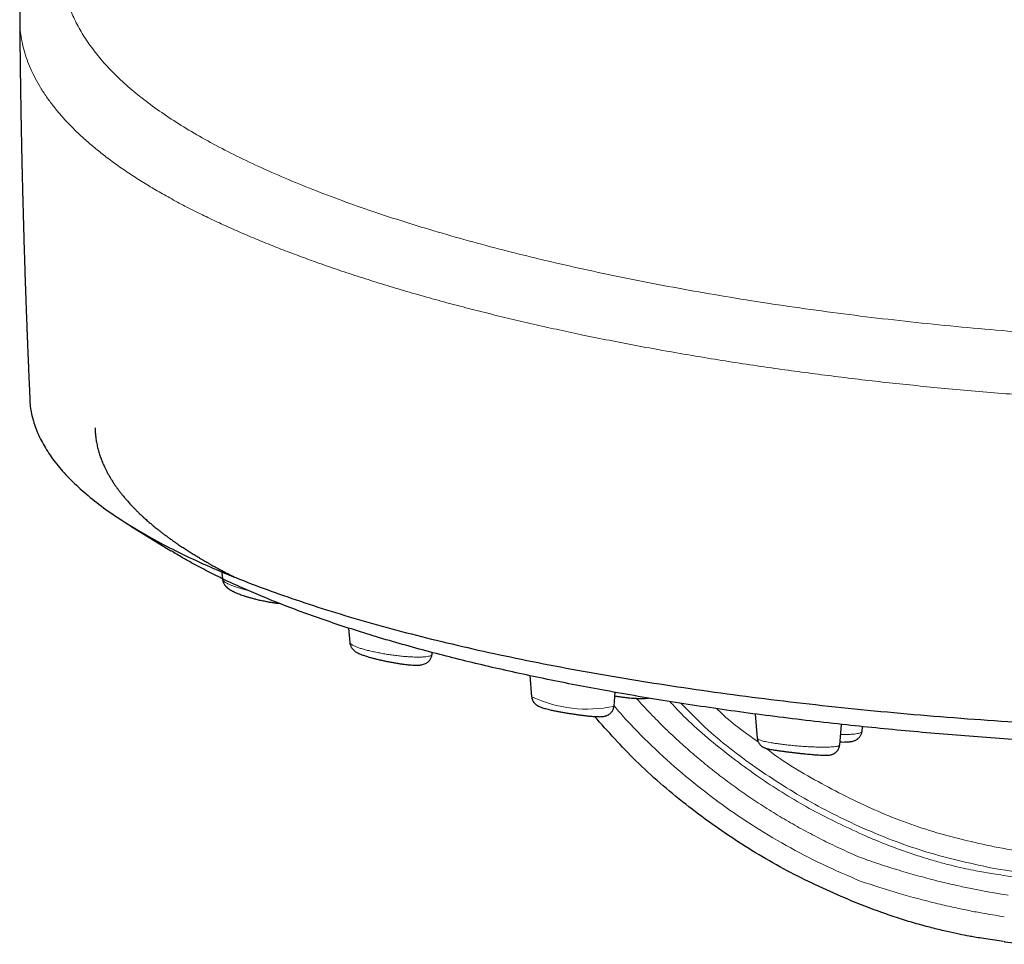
# Model space of a CAD drawing. Header units: millimetres. Extents: x 8 to 846, y 12 to 2113.
# Tile 210 of 256: x 418 to 463, y 898 to 940. Entities that reach past the tile are written whole.
import ezdxf

# ---------------------------------------------------------------- set-up
doc = ezdxf.new("R2010")
doc.units = ezdxf.units.MM

msp = doc.modelspace()

# ---------------------------------------------------------------- linework, layer by layer
at = {"color": 7, "linetype": 'Continuous', "lineweight": 30}
for p, q in [((423.149, 916.944), (424.989, 915.808)), ((427.315, 914.908), (427.351, 914.515)), ((427.354, 914.517), (427.354, 914.515)), ((433.137, 912.262), (433.197, 911.597)), ((436.975, 911.061), (436.982, 911.139)), ((441.451, 910.079), (441.539, 909.108)), ((445.32, 908.677), (445.377, 909.312)), ((451.793, 908.319), (451.894, 907.195)), ((455.673, 906.892), (455.759, 907.84)), ((456.699, 907.521), (456.726, 907.738)), ((463.186, 897.879), (462.179, 898.025))]:
    msp.add_line(p, q, dxfattribs=at)
at = {"color": 8, "linetype": 'Continuous', "lineweight": 0}
for p, q in [((445.313, 908.668), (445.312, 908.678)), ((462.018, 901.102), (462.725, 900.979))]:
    msp.add_line(p, q, dxfattribs=at)
for centre, radius, start, end in [((444.091, 914.544), 6.002, 244.9056, 281.7463), ((467.685, 926.657), 28.006, 259.7048, 260.8398)]:
    msp.add_arc(centre, radius, start, end, dxfattribs=at)
for points, knots in [([(462.77, 901.221), (464.155, 901.012), (466.9, 900.596), (471.033, 900.17), (475.139, 899.719), (479.251, 899.335), (483.364, 898.994), (487.479, 898.701), (492.738, 898.385), (499.146, 898.099), (506.704, 897.916), (514.957, 897.884), (523.907, 898.056), (533.546, 898.49), (542.085, 899.097), (549.515, 899.793), (554.564, 900.343), (558.342, 900.787), (560.872, 901.14), (563.406, 901.715), (565.789, 902.488), (567.981, 903.432), (569.978, 904.491), (571.881, 905.711), (573.683, 907.083), (575.369, 908.598), (576.927, 910.24), (578.346, 912.005), (579.619, 913.882), (580.737, 915.855), (581.684, 917.908), (582.46, 920.03), (583.168, 922.566), (583.635, 925.508), (584.025, 928.793), (584.351, 932.052), (584.603, 935.309), (584.784, 938.568), (584.894, 941.828), (584.931, 945.089), (584.891, 948.714), (584.744, 952.704), (584.448, 957.056), (584.064, 960.824), (583.714, 964.027), (583.319, 966.66), (582.717, 969.279), (581.846, 971.837), (580.795, 974.168), (579.606, 976.253), (578.345, 978.109), (576.936, 979.862), (575.393, 981.505), (573.72, 983.01), (571.934, 984.367), (570.043, 985.577), (568.06, 986.638), (566.001, 987.541), (563.877, 988.263), (561.705, 988.818), (560.23, 989.044), (559.491, 989.157)], [0, 0, 0, 0, 0.019959, 0.039593, 0.05923, 0.078861, 0.098478, 0.118084, 0.137685, 0.17361, 0.209537, 0.245481, 0.291291, 0.337166, 0.383061, 0.413336, 0.44357, 0.455479, 0.46759, 0.47997, 0.492487, 0.503254, 0.513963, 0.524682, 0.535453, 0.546224, 0.556968, 0.567697, 0.578486, 0.58927, 0.599992, 0.610693, 0.621454, 0.637486, 0.653093, 0.668646, 0.684172, 0.699681, 0.71518, 0.730677, 0.74618, 0.766872, 0.78761, 0.808361, 0.820875, 0.833557, 0.846302, 0.859143, 0.872026, 0.882701, 0.893328, 0.903991, 0.914742, 0.925422, 0.936052, 0.946696, 0.957393, 0.968088, 0.978724, 0.989349, 1, 1, 1, 1]), ([(559.363, 988.189), (560.078, 988.079), (561.504, 987.862), (563.601, 987.324), (565.648, 986.627), (567.635, 985.755), (569.549, 984.73), (571.372, 983.561), (573.094, 982.252), (574.707, 980.801), (576.195, 979.216), (577.554, 977.523), (578.771, 975.731), (579.845, 973.846), (580.757, 971.872), (581.505, 969.832), (582.082, 967.739), (582.491, 965.608), (582.788, 963.456), (583.101, 960.575), (583.469, 956.975), (583.763, 952.651), (583.93, 948.155), (583.955, 943.489), (583.82, 938.652), (583.578, 934.67), (583.312, 931.543), (583.085, 929.266), (582.817, 926.989), (582.528, 924.707), (582.12, 922.477), (581.524, 920.333), (580.775, 918.285), (579.86, 916.304), (578.783, 914.401), (577.555, 912.59), (576.186, 910.887), (574.683, 909.302), (573.056, 907.841), (571.318, 906.517), (569.482, 905.339), (567.557, 904.316), (565.503, 903.43), (563.327, 902.715), (561.056, 902.174), (558.762, 901.828), (556.469, 901.544), (554.173, 901.292), (551.877, 901.036), (548.239, 900.655), (543.256, 900.186), (536.517, 899.672), (529.367, 899.263), (521.811, 898.986), (513.575, 898.849), (504.66, 898.909), (495.068, 899.222), (487.606, 899.656), (482.268, 900.061), (479.044, 900.334), (475.822, 900.636), (472.602, 900.968), (469.384, 901.342), (466.155, 901.674), (464.016, 902.014), (462.945, 902.184)], [0, 0, 0, 0, 0.010475, 0.02087, 0.031275, 0.041753, 0.052239, 0.062666, 0.07307, 0.083516, 0.094039, 0.104494, 0.114914, 0.125361, 0.135855, 0.146348, 0.156791, 0.167243, 0.177729, 0.188228, 0.20919, 0.230094, 0.250956, 0.274293, 0.297627, 0.320989, 0.332015, 0.343059, 0.354113, 0.365192, 0.376353, 0.386887, 0.397377, 0.407875, 0.418434, 0.429, 0.439507, 0.450028, 0.460577, 0.471126, 0.481624, 0.492111, 0.502646, 0.513968, 0.525227, 0.53639, 0.547526, 0.558668, 0.56982, 0.580969, 0.611615, 0.64227, 0.678784, 0.715276, 0.751697, 0.798003, 0.844309, 0.890592, 0.906188, 0.921796, 0.937418, 0.953034, 0.968654, 0.984309, 1, 1, 1, 1]), ([(439.557, 956.228), (439.014, 956.037), (437.93, 955.655), (436.375, 955.07), (434.877, 954.479), (433.443, 953.883), (432.073, 953.284), (430.768, 952.684), (429.531, 952.084), (428.363, 951.486), (427.266, 950.889), (426.242, 950.292), (425.291, 949.697), (424.417, 949.101), (423.619, 948.505), (422.899, 947.905), (422.257, 947.3), (421.694, 946.69), (421.21, 946.072), (420.805, 945.448), (420.481, 944.816), (420.238, 944.179), (420.077, 943.535), (419.998, 942.886), (420.002, 942.232), (420.09, 941.578), (420.262, 940.926), (420.516, 940.277), (420.852, 939.632), (421.27, 938.992), (421.768, 938.359), (422.346, 937.733), (423.004, 937.115), (423.741, 936.508), (424.556, 935.913), (425.449, 935.328), (426.417, 934.755), (427.458, 934.192), (428.572, 933.642), (429.755, 933.103), (431.006, 932.576), (432.324, 932.062), (433.707, 931.562), (435.152, 931.075), (436.659, 930.603), (438.226, 930.146), (439.849, 929.705), (441.528, 929.281), (443.258, 928.874), (445.038, 928.486), (446.864, 928.116), (448.735, 927.766), (450.648, 927.436), (452.6, 927.128), (454.589, 926.841), (456.612, 926.577), (458.666, 926.337), (460.747, 926.12), (462.854, 925.928), (464.982, 925.761), (467.129, 925.619), (469.292, 925.502), (471.467, 925.41), (473.652, 925.344), (475.843, 925.305), (478.038, 925.292), (480.232, 925.305), (482.424, 925.345), (484.609, 925.411), (486.784, 925.502), (488.947, 925.62), (491.094, 925.762), (493.222, 925.929), (495.329, 926.121), (497.41, 926.337), (499.464, 926.578), (501.487, 926.842), (503.476, 927.128), (505.428, 927.437), (507.341, 927.766), (509.212, 928.116), (511.038, 928.486), (512.818, 928.875), (514.548, 929.281), (516.227, 929.706), (517.85, 930.147), (519.417, 930.603), (520.924, 931.075), (522.369, 931.562), (523.752, 932.063), (525.07, 932.577), (526.321, 933.103), (527.504, 933.642), (528.618, 934.193), (529.659, 934.756), (530.627, 935.33), (531.519, 935.915), (532.334, 936.512), (533.071, 937.118), (533.729, 937.735), (534.308, 938.36), (534.807, 938.992), (535.224, 939.632), (535.56, 940.278), (535.814, 940.928), (535.986, 941.58), (536.074, 942.234), (536.079, 942.887), (536, 943.535), (535.838, 944.18), (535.595, 944.818), (535.271, 945.449), (534.867, 946.073), (534.382, 946.69), (533.819, 947.301), (533.177, 947.906), (532.457, 948.507), (531.659, 949.103), (530.785, 949.698), (529.834, 950.294), (528.81, 950.89), (527.713, 951.487), (526.545, 952.085), (525.308, 952.685), (524.003, 953.285), (522.633, 953.884), (521.198, 954.48), (519.701, 955.071), (518.146, 955.656), (517.062, 956.038), (516.519, 956.229)], [0, 0, 0, 0, 0.007801, 0.015596, 0.023386, 0.031171, 0.038953, 0.046732, 0.05451, 0.062288, 0.070068, 0.077851, 0.085639, 0.093433, 0.101237, 0.109051, 0.116871, 0.124696, 0.132525, 0.140359, 0.148195, 0.156032, 0.163869, 0.171705, 0.179538, 0.187365, 0.195188, 0.203007, 0.210823, 0.218636, 0.226448, 0.234258, 0.242068, 0.249878, 0.257689, 0.2655, 0.273313, 0.281126, 0.28894, 0.296756, 0.304573, 0.312391, 0.32021, 0.328029, 0.335849, 0.343669, 0.351489, 0.359308, 0.367128, 0.374947, 0.382766, 0.390584, 0.398402, 0.406219, 0.414036, 0.421852, 0.429668, 0.437484, 0.445299, 0.453114, 0.460928, 0.468742, 0.476556, 0.484371, 0.492185, 0.5, 0.507814, 0.515629, 0.523443, 0.531257, 0.539072, 0.546886, 0.554701, 0.562516, 0.570332, 0.578148, 0.585965, 0.593782, 0.601599, 0.609416, 0.617234, 0.625053, 0.632872, 0.640692, 0.648511, 0.656331, 0.664151, 0.671971, 0.67979, 0.687609, 0.695427, 0.703244, 0.71106, 0.718874, 0.726687, 0.734499, 0.742311, 0.750122, 0.757932, 0.765742, 0.773552, 0.781363, 0.789177, 0.796993, 0.804811, 0.812634, 0.820461, 0.828293, 0.83613, 0.843969, 0.851806, 0.859641, 0.867474, 0.875304, 0.88313, 0.890949, 0.898762, 0.906565, 0.914361, 0.922149, 0.929932, 0.937712, 0.94549, 0.953268, 0.961047, 0.968829, 0.976614, 0.984404, 0.992199, 1, 1, 1, 1]), ([(418.055, 940.177), (418.055, 940.115), (418.054, 939.921), (418.085, 939.596), (418.147, 939.189), (418.246, 938.772), (418.382, 938.343), (418.554, 937.915), (418.76, 937.489), (419, 937.064), (419.275, 936.642), (419.575, 936.234), (419.898, 935.84), (420.24, 935.46), (420.61, 935.084), (421.009, 934.71), (421.435, 934.34), (421.904, 933.962), (422.417, 933.578), (422.977, 933.187), (423.571, 932.801), (424.196, 932.42), (424.853, 932.043), (425.541, 931.672), (426.24, 931.315), (426.946, 930.974), (427.656, 930.646), (428.391, 930.324), (429.151, 930.005), (429.934, 929.691), (430.765, 929.373), (431.647, 929.051), (432.581, 928.725), (433.542, 928.406), (434.529, 928.092), (435.542, 927.785), (436.581, 927.485), (437.614, 927.2), (438.639, 926.929), (439.653, 926.672), (440.686, 926.422), (441.737, 926.177), (442.807, 925.939), (443.926, 925.701), (445.096, 925.463), (446.32, 925.227), (447.562, 924.999), (448.821, 924.78), (450.098, 924.569), (451.392, 924.367), (452.665, 924.18), (453.915, 924.007), (455.141, 923.846), (456.378, 923.694), (457.626, 923.55), (458.884, 923.415), (460.189, 923.285), (461.543, 923.16), (462.945, 923.042), (464.355, 922.934), (465.773, 922.837), (467.199, 922.75), (468.631, 922.674), (470.028, 922.61), (471.39, 922.558), (472.716, 922.517), (474.044, 922.484), (475.374, 922.461), (476.705, 922.447), (478.078, 922.443), (479.492, 922.448), (480.944, 922.465), (482.395, 922.492), (483.843, 922.531), (485.287, 922.58), (486.727, 922.641), (488.122, 922.709), (489.472, 922.786), (490.776, 922.869), (492.074, 922.961), (493.365, 923.062), (494.649, 923.171), (495.964, 923.293), (497.307, 923.428), (498.678, 923.576), (500.036, 923.735), (501.382, 923.904), (502.714, 924.082), (504.031, 924.27), (505.297, 924.462), (506.511, 924.656), (507.676, 924.852), (508.826, 925.056), (509.961, 925.266), (511.08, 925.484), (512.217, 925.715), (513.368, 925.961), (514.532, 926.221), (515.674, 926.489), (516.795, 926.765), (517.892, 927.048), (518.967, 927.338), (519.989, 927.627), (520.958, 927.913), (521.878, 928.197), (522.776, 928.486), (523.652, 928.78), (524.505, 929.079), (525.36, 929.392), (526.215, 929.72), (527.066, 930.063), (527.888, 930.412), (528.682, 930.766), (529.445, 931.125), (530.179, 931.489), (530.863, 931.848), (531.5, 932.201), (532.091, 932.548), (532.656, 932.899), (533.194, 933.254), (533.704, 933.613), (534.201, 933.987), (534.682, 934.376), (535.143, 934.78), (535.571, 935.188), (535.964, 935.599), (536.325, 936.014), (536.651, 936.432), (536.935, 936.842), (537.179, 937.241), (537.388, 937.631), (537.568, 938.023), (537.718, 938.416), (537.839, 938.809), (537.934, 939.215), (537.996, 939.634), (538.026, 939.959), (538.022, 940.14), (538.021, 940.179)], [0, 0, 0, 0, 0.003354, 0.010433, 0.017511, 0.025231, 0.03295, 0.040668, 0.048386, 0.056104, 0.063822, 0.071539, 0.078614, 0.085689, 0.092765, 0.099841, 0.106918, 0.113996, 0.121718, 0.129442, 0.137165, 0.144886, 0.152606, 0.160325, 0.168043, 0.175118, 0.182193, 0.189268, 0.196342, 0.203417, 0.210493, 0.218211, 0.225931, 0.233652, 0.241373, 0.249097, 0.256821, 0.264543, 0.27162, 0.278697, 0.285773, 0.292848, 0.299923, 0.306998, 0.314716, 0.322434, 0.330152, 0.337871, 0.34559, 0.35331, 0.361031, 0.368109, 0.37519, 0.38227, 0.389348, 0.396426, 0.403503, 0.411222, 0.418941, 0.426659, 0.434378, 0.442096, 0.449814, 0.457532, 0.464608, 0.471684, 0.478761, 0.485839, 0.492918, 0.499998, 0.507722, 0.515444, 0.523165, 0.530885, 0.538604, 0.546323, 0.554041, 0.561116, 0.568191, 0.575266, 0.582342, 0.589417, 0.596493, 0.604214, 0.611935, 0.619657, 0.627381, 0.635105, 0.642826, 0.650547, 0.657623, 0.664699, 0.671774, 0.678849, 0.685924, 0.692998, 0.700716, 0.708435, 0.716153, 0.723873, 0.731593, 0.739314, 0.747037, 0.754118, 0.761197, 0.768275, 0.775352, 0.782428, 0.789504, 0.797222, 0.80494, 0.812658, 0.820376, 0.828094, 0.835812, 0.843531, 0.850607, 0.857684, 0.864762, 0.871841, 0.878922, 0.886001, 0.893722, 0.901442, 0.909162, 0.91688, 0.924598, 0.932316, 0.940034, 0.947108, 0.954183, 0.961258, 0.968333, 0.975409, 0.982486, 0.990207, 0.997929, 1, 1, 1, 1]), ([(427.354, 914.515), (427.354, 914.51), (427.355, 914.492), (427.376, 914.458), (427.42, 914.411), (427.494, 914.356), (427.603, 914.294), (427.741, 914.231), (427.906, 914.168), (428.093, 914.105), (428.301, 914.045), (428.447, 914.006), (428.526, 913.987), (428.527, 913.987)], [0, 0, 0, 0, 0.038377, 0.123574, 0.208849, 0.32239, 0.435463, 0.547812, 0.659814, 0.772419, 0.885469, 0.998608, 1, 1, 1, 1]), ([(433.201, 911.598), (433.202, 911.588), (433.204, 911.568), (433.235, 911.535), (433.283, 911.499), (433.35, 911.462), (433.442, 911.419), (433.566, 911.37), (433.726, 911.317), (433.909, 911.264), (434.113, 911.212), (434.334, 911.162), (434.567, 911.116), (434.809, 911.073), (435.054, 911.034), (435.299, 911.001), (435.539, 910.973), (435.771, 910.952), (435.992, 910.937), (436.199, 910.929), (436.388, 910.927), (436.556, 910.932), (436.697, 910.944), (436.813, 910.963), (436.866, 910.981), (436.893, 910.99)], [0, 0, 0, 0, 0.032985, 0.06759, 0.102278, 0.137039, 0.171832, 0.218158, 0.264293, 0.310133, 0.35583, 0.401775, 0.4479, 0.494062, 0.540101, 0.585895, 0.631524, 0.67727, 0.723138, 0.769088, 0.815084, 0.861132, 0.907296, 0.953605, 1, 1, 1, 1]), ([(436.893, 910.99), (436.913, 911), (436.953, 911.02), (436.976, 911.045), (436.972, 911.06), (436.972, 911.061)], [0, 0, 0, 0, 0.478353, 0.955557, 1, 1, 1, 1]), ([(456.617, 901.734), (456.335, 901.857), (455.771, 902.104), (454.94, 902.505), (454.122, 902.93), (453.319, 903.38), (452.53, 903.853), (451.773, 904.34), (451.047, 904.84), (450.351, 905.349), (449.672, 905.878), (449.009, 906.426), (448.339, 907.017), (447.663, 907.654), (446.986, 908.333), (446.555, 908.802), (446.341, 909.035)], [0, 0, 0, 0, 0.072693, 0.145323, 0.217876, 0.290337, 0.362693, 0.43493, 0.502921, 0.570786, 0.638517, 0.706116, 0.773793, 0.849499, 0.925346, 1, 1, 1, 1]), ([(445.321, 908.693), (445.516, 908.467), (446.115, 907.769), (447.213, 906.683), (448.604, 905.439), (450.074, 904.288), (451.611, 903.229), (453.214, 902.269), (454.881, 901.396), (456.037, 900.9), (456.617, 900.65)], [0, 0, 0, 0, 0.064004, 0.197147, 0.330617, 0.463957, 0.597054, 0.730422, 0.86457, 1, 1, 1, 1]), ([(447.885, 908.887), (448.055, 908.703), (448.82, 907.87), (450.354, 906.579), (452.458, 905.043), (454.677, 903.72), (456.234, 903.008), (457.009, 902.654)], [0, 0, 0, 0, 0.067482, 0.304921, 0.538619, 0.770085, 1, 1, 1, 1]), ([(448.385, 908.81), (448.747, 908.439), (449.806, 907.358), (451.807, 905.826), (454.335, 904.221), (457.027, 902.906), (459.84, 901.86), (461.791, 901.435), (462.77, 901.221)], [0, 0, 0, 0, 0.094065, 0.274771, 0.456268, 0.637551, 0.818047, 1, 1, 1, 1]), ([(451.942, 907.026), (451.316, 907.473), (450.647, 907.95), (450.068, 908.527), (450.031, 908.563)], [0, 0, 0, 0, 0.93723, 1, 1, 1, 1]), ([(451.9, 907.195), (451.899, 907.191), (451.898, 907.179), (451.93, 907.155), (451.993, 907.125), (452.088, 907.094), (452.201, 907.064), (452.325, 907.037), (452.453, 907.012), (452.593, 906.988), (452.761, 906.962), (452.961, 906.934), (453.191, 906.905), (453.431, 906.879), (453.677, 906.856), (453.924, 906.836), (454.169, 906.82), (454.408, 906.808), (454.635, 906.799), (454.847, 906.795), (455.039, 906.795), (455.21, 906.799), (455.358, 906.808), (455.481, 906.821), (455.576, 906.837), (455.64, 906.857), (455.671, 906.876), (455.668, 906.889), (455.668, 906.893)], [0, 0, 0, 0, 0.019098, 0.060897, 0.102736, 0.14457, 0.186403, 0.217833, 0.249339, 0.280911, 0.312512, 0.354588, 0.396491, 0.438125, 0.47963, 0.521359, 0.563253, 0.60518, 0.646996, 0.688588, 0.730031, 0.771581, 0.81324, 0.854975, 0.896752, 0.938575, 0.980504, 1, 1, 1, 1]), ([(455.716, 907.37), (455.75, 907.369), (455.856, 907.369), (456.018, 907.373), (456.197, 907.383), (456.351, 907.398), (456.48, 907.417), (456.582, 907.441), (456.654, 907.469), (456.692, 907.496), (456.696, 907.515), (456.697, 907.522)], [0, 0, 0, 0, 0.056332, 0.180095, 0.303292, 0.426754, 0.550684, 0.67497, 0.799478, 0.924154, 1, 1, 1, 1]), ([(462.945, 902.184), (462.003, 902.39), (460.124, 902.801), (457.406, 903.804), (454.829, 905.099), (453.12, 906.09), (452.337, 906.713), (452.308, 906.736)], [0, 0, 0, 0, 0.248011, 0.494646, 0.742518, 0.99049, 1, 1, 1, 1]), ([(457.009, 902.654), (457.251, 902.554), (457.736, 902.352), (458.463, 902.081), (459.174, 901.837), (459.856, 901.624), (460.496, 901.446), (461.078, 901.301), (461.6, 901.183), (461.878, 901.129), (462.018, 901.102)], [0, 0, 0, 0, 0.123984, 0.248345, 0.372689, 0.496808, 0.621394, 0.74699, 0.873292, 1, 1, 1, 1]), ([(462.68, 900.123), (462.513, 900.151), (462.181, 900.208), (461.558, 900.332), (460.859, 900.486), (460.089, 900.672), (459.265, 900.889), (458.401, 901.139), (457.512, 901.417), (456.916, 901.628), (456.617, 901.734)], [0, 0, 0, 0, 0.124751, 0.249287, 0.37375, 0.498285, 0.623035, 0.748144, 0.873752, 1, 1, 1, 1]), ([(462.725, 900.979), (463.028, 900.934), (463.634, 900.842), (464.246, 900.776), (464.552, 900.742)], [0, 0, 0, 0, 0.49964, 1, 1, 1, 1]), ([(456.617, 900.65), (457.215, 900.453), (458.406, 900.059), (459.832, 899.691), (460.858, 899.452), (461.557, 899.304), (462.18, 899.184), (462.513, 899.129), (462.68, 899.102)], [0, 0, 0, 0, 0.250957, 0.500377, 0.625118, 0.74988, 0.874796, 1, 1, 1, 1]), ([(463.409, 899.996), (463.273, 900.018), (463.03, 900.058), (462.787, 900.103), (462.68, 900.123)], [0, 0, 0, 0, 0.56, 1, 1, 1, 1])]:
    msp.add_open_spline(points, degree=3, knots=knots, dxfattribs=at)
at = {"color": 7, "linetype": 'Continuous', "lineweight": 30}
for points, knots in [([(439.266, 956.175), (439.157, 956.138), (438.949, 956.065), (438.652, 955.96), (438.385, 955.865), (438.146, 955.779), (437.936, 955.703), (437.755, 955.638), (437.601, 955.581), (437.474, 955.535), (437.373, 955.497), (437.297, 955.469), (437.245, 955.45), (437.208, 955.436), (437.165, 955.42), (437.104, 955.398), (437.021, 955.367), (436.921, 955.329), (436.803, 955.285), (436.668, 955.234), (436.517, 955.177), (436.349, 955.113), (436.165, 955.042), (435.97, 954.967), (435.651, 954.843), (435.225, 954.676), (434.704, 954.468), (434.213, 954.268), (433.752, 954.078), (433.328, 953.901), (432.942, 953.736), (432.591, 953.585), (432.332, 953.472), (432.159, 953.396), (432.068, 953.356), (431.99, 953.322), (431.93, 953.295), (431.885, 953.275), (431.848, 953.259), (431.806, 953.24), (431.747, 953.214), (431.669, 953.179), (431.568, 953.134), (431.45, 953.081), (431.315, 953.019), (431.164, 952.951), (431.006, 952.879), (430.759, 952.764), (430.434, 952.613), (430.101, 952.456), (429.846, 952.334), (429.661, 952.244), (429.482, 952.158), (429.313, 952.075), (429.158, 951.998), (429.019, 951.929), (428.9, 951.87), (428.806, 951.823), (428.736, 951.787), (428.681, 951.76), (428.624, 951.731), (428.558, 951.697), (428.469, 951.652), (428.358, 951.596), (428.229, 951.529), (428.076, 951.45), (427.897, 951.357), (427.694, 951.25), (427.488, 951.14), (427.283, 951.03), (427.103, 950.932), (426.949, 950.847), (426.819, 950.776), (426.697, 950.708), (426.586, 950.645), (426.491, 950.592), (426.416, 950.549), (426.354, 950.514), (426.298, 950.482), (426.235, 950.446), (426.162, 950.404), (426.069, 950.35), (425.956, 950.284), (425.825, 950.207), (425.699, 950.133), (425.579, 950.061), (425.466, 949.993), (425.35, 949.923), (425.236, 949.853), (425.131, 949.788), (425.041, 949.732), (424.975, 949.691), (424.927, 949.661), (424.889, 949.637), (424.845, 949.61), (424.79, 949.574), (424.723, 949.532), (424.615, 949.463), (424.478, 949.374), (424.325, 949.274), (424.195, 949.188), (424.084, 949.114), (423.986, 949.048), (423.909, 948.995), (423.849, 948.953), (423.8, 948.92), (423.748, 948.884), (423.688, 948.842), (423.616, 948.792), (423.538, 948.737), (423.436, 948.664), (423.32, 948.581), (423.192, 948.488), (423.058, 948.389), (422.913, 948.28), (422.754, 948.158), (422.592, 948.031), (422.44, 947.91), (422.3, 947.797), (422.178, 947.696), (422.072, 947.607), (421.983, 947.531), (421.901, 947.461), (421.81, 947.381), (421.707, 947.291), (421.598, 947.192), (421.489, 947.093), (421.385, 946.996), (421.279, 946.895), (421.172, 946.791), (421.064, 946.685), (420.963, 946.583), (420.869, 946.486), (420.791, 946.404), (420.723, 946.332), (420.661, 946.266), (420.594, 946.193), (420.527, 946.118), (420.465, 946.048), (420.412, 945.988), (420.362, 945.93), (420.31, 945.87), (420.253, 945.802), (420.195, 945.732), (420.14, 945.665), (420.089, 945.602), (420.038, 945.538), (419.984, 945.47), (419.925, 945.393), (419.866, 945.315), (419.811, 945.241), (419.769, 945.183), (419.735, 945.136), (419.705, 945.094), (419.67, 945.046), (419.632, 944.991), (419.593, 944.934), (419.556, 944.88), (419.524, 944.833), (419.5, 944.796), (419.479, 944.765), (419.458, 944.732), (419.432, 944.693), (419.402, 944.646), (419.369, 944.594), (419.336, 944.541), (419.305, 944.49), (419.276, 944.442), (419.249, 944.397), (419.223, 944.354), (419.195, 944.307), (419.165, 944.253), (419.129, 944.191), (419.092, 944.124), (419.055, 944.056), (419.022, 943.994), (418.99, 943.935), (418.957, 943.872), (418.921, 943.8), (418.884, 943.725), (418.848, 943.652), (418.814, 943.58), (418.781, 943.509), (418.748, 943.434), (418.718, 943.367), (418.691, 943.305), (418.667, 943.248), (418.644, 943.192), (418.621, 943.135), (418.599, 943.08), (418.577, 943.024), (418.557, 942.972), (418.538, 942.92), (418.52, 942.871), (418.5, 942.815), (418.48, 942.758), (418.462, 942.704), (418.447, 942.658), (418.434, 942.622), (418.424, 942.588), (418.412, 942.551), (418.397, 942.503), (418.379, 942.446), (418.361, 942.385), (418.343, 942.323), (418.327, 942.265), (418.311, 942.206), (418.295, 942.143), (418.277, 942.075), (418.261, 942.007), (418.243, 941.932), (418.225, 941.853), (418.208, 941.773), (418.195, 941.708), (418.186, 941.659), (418.178, 941.617), (418.169, 941.568), (418.159, 941.511), (418.149, 941.449), (418.138, 941.384), (418.128, 941.317), (418.119, 941.25), (418.11, 941.182), (418.102, 941.115), (418.095, 941.051), (418.088, 940.986), (418.082, 940.922), (418.076, 940.859), (418.072, 940.801), (418.069, 940.757), (418.067, 940.728), (418.065, 940.705), (418.064, 940.675), (418.061, 940.636), (418.059, 940.58), (418.056, 940.506), (418.053, 940.412), (418.051, 940.301), (418.051, 940.221), (418.051, 940.179)], [0, 0, 0, 0, 0.008588, 0.016447, 0.023577, 0.02998, 0.035655, 0.040523, 0.04469, 0.048156, 0.050922, 0.052988, 0.054353, 0.05516, 0.05607, 0.057877, 0.060147, 0.062923, 0.066175, 0.069903, 0.074108, 0.078789, 0.083946, 0.089558, 0.095234, 0.110989, 0.126057, 0.140438, 0.154133, 0.167141, 0.178613, 0.18941, 0.199533, 0.202726, 0.205661, 0.20812, 0.210105, 0.21133, 0.212355, 0.213652, 0.215288, 0.217919, 0.221122, 0.224898, 0.229245, 0.234165, 0.239432, 0.244618, 0.258415, 0.271526, 0.278017, 0.284325, 0.290451, 0.296392, 0.301869, 0.306711, 0.310919, 0.314493, 0.316629, 0.31845, 0.320339, 0.322703, 0.325542, 0.329914, 0.334606, 0.339541, 0.346662, 0.354235, 0.362014, 0.369767, 0.377492, 0.382536, 0.387567, 0.392502, 0.396871, 0.400605, 0.403702, 0.405847, 0.407943, 0.410451, 0.413371, 0.416705, 0.421682, 0.427064, 0.432728, 0.437254, 0.441947, 0.446805, 0.451821, 0.456432, 0.460286, 0.463382, 0.464995, 0.466434, 0.468325, 0.470737, 0.47367, 0.477082, 0.484896, 0.491941, 0.49758, 0.502612, 0.507105, 0.511076, 0.513411, 0.515524, 0.517867, 0.520719, 0.524081, 0.527951, 0.531934, 0.538709, 0.544804, 0.550599, 0.558456, 0.566488, 0.574748, 0.583406, 0.590176, 0.596925, 0.603016, 0.607321, 0.611597, 0.616525, 0.62254, 0.628867, 0.635163, 0.641296, 0.647101, 0.654016, 0.660528, 0.666757, 0.672685, 0.678204, 0.681756, 0.685728, 0.690141, 0.694837, 0.699028, 0.702603, 0.705624, 0.70917, 0.713243, 0.717475, 0.721396, 0.725003, 0.728393, 0.732414, 0.736816, 0.741508, 0.745732, 0.74932, 0.75137, 0.753696, 0.756379, 0.759418, 0.762792, 0.765902, 0.768481, 0.770528, 0.771979, 0.7737, 0.775849, 0.778426, 0.781419, 0.78436, 0.787015, 0.789749, 0.792093, 0.794276, 0.796782, 0.799625, 0.802807, 0.806752, 0.810353, 0.813583, 0.816478, 0.819737, 0.823547, 0.827676, 0.831458, 0.83485, 0.838774, 0.842561, 0.846294, 0.849136, 0.852003, 0.854891, 0.857735, 0.860514, 0.863227, 0.866192, 0.868415, 0.870902, 0.873655, 0.876663, 0.879446, 0.881691, 0.88345, 0.884907, 0.886616, 0.889027, 0.891848, 0.895032, 0.898092, 0.900897, 0.903447, 0.906805, 0.910023, 0.913314, 0.916777, 0.920756, 0.924861, 0.92829, 0.930051, 0.931964, 0.934278, 0.936991, 0.940104, 0.943254, 0.946144, 0.94969, 0.952807, 0.955908, 0.959067, 0.962001, 0.965016, 0.96811, 0.970949, 0.973273, 0.974241, 0.975159, 0.9765, 0.978345, 0.980694, 0.98434, 0.988773, 0.993993, 1, 1, 1, 1]), ([(418.051, 940.177), (418.052, 940.074), (418.054, 939.841), (418.057, 939.48), (418.061, 939.1), (418.065, 938.733), (418.069, 938.385), (418.073, 938.056), (418.077, 937.746), (418.081, 937.451), (418.085, 937.159), (418.09, 936.857), (418.095, 936.531), (418.101, 936.18), (418.106, 935.868), (418.111, 935.602), (418.115, 935.387), (418.119, 935.166), (418.123, 934.938), (418.128, 934.712), (418.132, 934.485), (418.137, 934.269), (418.141, 934.067), (418.145, 933.896), (418.148, 933.754), (418.15, 933.648), (418.152, 933.572), (418.153, 933.511), (418.154, 933.446), (418.156, 933.365), (418.159, 933.258), (418.162, 933.124), (418.166, 932.961), (418.17, 932.776), (418.175, 932.575), (418.18, 932.37), (418.185, 932.167), (418.19, 931.968), (418.199, 931.638), (418.211, 931.189), (418.224, 930.699), (418.236, 930.296), (418.246, 929.962), (418.257, 929.612), (418.268, 929.241), (418.28, 928.851), (418.295, 928.4), (418.313, 927.886), (418.333, 927.303), (418.351, 926.806), (418.366, 926.413), (418.376, 926.143), (418.385, 925.897), (418.394, 925.675), (418.402, 925.48), (418.408, 925.311), (418.414, 925.168), (418.419, 925.046), (418.423, 924.946), (418.426, 924.867), (418.428, 924.814), (418.43, 924.774), (418.432, 924.726), (418.435, 924.647), (418.44, 924.532), (418.446, 924.385), (418.454, 924.201), (418.463, 923.978), (418.475, 923.716), (418.487, 923.418), (418.502, 923.083), (418.513, 922.848), (418.518, 922.724)], [0, 0, 0, 0, 0.017779, 0.039964, 0.062035, 0.083034, 0.102963, 0.121821, 0.139609, 0.156325, 0.1725, 0.189671, 0.208314, 0.228429, 0.250016, 0.261911, 0.27421, 0.286913, 0.30002, 0.313356, 0.325722, 0.338986, 0.35053, 0.360354, 0.368458, 0.374843, 0.378652, 0.381572, 0.385176, 0.389848, 0.395587, 0.403509, 0.412843, 0.42359, 0.435468, 0.447284, 0.458902, 0.470322, 0.481545, 0.515532, 0.547567, 0.565806, 0.584767, 0.604864, 0.626096, 0.648464, 0.671968, 0.703524, 0.73692, 0.772155, 0.788959, 0.804458, 0.818572, 0.831302, 0.842647, 0.852114, 0.86034, 0.867324, 0.873066, 0.877567, 0.880826, 0.88219, 0.884365, 0.889149, 0.895759, 0.904193, 0.914453, 0.927409, 0.942442, 0.959551, 0.978737, 1, 1, 1, 1]), ([(418.522, 922.724), (418.522, 922.709), (418.514, 922.472), (418.604, 922.013), (418.8, 921.349), (419.118, 920.688), (419.543, 920.031), (420.077, 919.379), (420.719, 918.734), (421.467, 918.097), (422.321, 917.469), (423.281, 916.851), (424.343, 916.244), (425.506, 915.65), (426.768, 915.069), (428.124, 914.503), (429.573, 913.953), (431.112, 913.419), (432.739, 912.903), (434.45, 912.405), (436.243, 911.927), (438.115, 911.47), (440.062, 911.035), (442.08, 910.621), (444.165, 910.231), (446.313, 909.864), (448.52, 909.521), (450.781, 909.203), (453.094, 908.91), (455.453, 908.644), (457.856, 908.405), (460.296, 908.193), (462.768, 908.009), (465.27, 907.852), (467.794, 907.724), (470.338, 907.623), (472.897, 907.551), (475.465, 907.506), (477.18, 907.5), (478.038, 907.498)], [0, 0, 0, 0, 0.0019004, 0.0296265, 0.0573518, 0.085077, 0.1128023, 0.1405276, 0.1682525, 0.1959772, 0.2237019, 0.2514279, 0.2791532, 0.3068778, 0.3346024, 0.3623272, 0.3900521, 0.4177766, 0.4455007, 0.4732247, 0.5009497, 0.5286746, 0.5563992, 0.5841243, 0.6118502, 0.6395765, 0.6673029, 0.6950292, 0.7227558, 0.7504835, 0.7782099, 0.8059337, 0.8336564, 0.8613787, 0.8891011, 0.9168238, 0.9445472, 0.9722721, 1, 1, 1, 1]), ([(421.507, 921.449), (421.508, 921.419), (421.51, 921.359), (421.515, 921.27), (421.522, 921.178), (421.532, 921.083), (421.544, 920.986), (421.558, 920.889), (421.575, 920.782), (421.597, 920.669), (421.624, 920.552), (421.652, 920.443), (421.682, 920.336), (421.714, 920.23), (421.75, 920.125), (421.786, 920.023), (421.826, 919.921), (421.871, 919.812), (421.923, 919.695), (421.982, 919.57), (422.048, 919.439), (422.119, 919.307), (422.196, 919.175), (422.276, 919.043), (422.359, 918.914), (422.443, 918.79), (422.526, 918.673), (422.611, 918.559), (422.695, 918.449), (422.771, 918.354), (422.838, 918.273), (422.895, 918.206), (422.95, 918.141), (423.009, 918.074), (423.075, 918.001), (423.145, 917.925), (423.216, 917.85), (423.288, 917.774), (423.368, 917.694), (423.452, 917.61), (423.538, 917.526), (423.627, 917.442), (423.717, 917.359), (423.805, 917.279), (423.887, 917.206), (423.961, 917.141), (424.028, 917.083), (424.093, 917.028), (424.161, 916.972), (424.235, 916.91), (424.321, 916.84), (424.42, 916.762), (424.532, 916.674), (424.653, 916.581), (424.781, 916.486), (424.912, 916.389), (425.046, 916.293), (425.183, 916.197), (425.335, 916.092), (425.503, 915.98), (425.687, 915.86), (425.87, 915.743), (426.049, 915.632), (426.203, 915.538), (426.333, 915.46), (426.44, 915.396), (426.541, 915.338), (426.627, 915.289), (426.697, 915.248), (426.755, 915.215), (426.813, 915.183), (426.883, 915.144), (426.97, 915.095), (427.077, 915.037), (427.199, 914.97), (427.335, 914.897), (427.479, 914.821), (427.669, 914.722), (427.814, 914.65), (427.909, 914.602)], [0, 0, 0, 0, 0.010272, 0.021285, 0.03304, 0.045537, 0.058775, 0.072698, 0.086335, 0.10405, 0.120571, 0.135899, 0.150037, 0.165571, 0.180388, 0.194532, 0.208383, 0.223374, 0.239648, 0.257203, 0.275491, 0.293878, 0.312365, 0.330953, 0.349605, 0.36682, 0.383546, 0.399785, 0.415534, 0.430363, 0.440745, 0.450414, 0.459378, 0.468791, 0.47945, 0.491355, 0.501585, 0.512584, 0.524354, 0.536894, 0.549409, 0.561129, 0.574145, 0.586016, 0.596741, 0.60632, 0.614753, 0.622461, 0.630878, 0.640055, 0.649993, 0.66221, 0.675407, 0.689576, 0.704148, 0.718766, 0.733429, 0.748138, 0.762891, 0.781499, 0.800174, 0.818712, 0.836086, 0.852166, 0.862815, 0.872809, 0.882145, 0.890522, 0.896294, 0.901355, 0.906196, 0.911928, 0.919971, 0.929337, 0.940029, 0.952035, 0.964455, 0.976707, 1, 1, 1, 1]), ([(478.038, 906.677), (477.434, 906.679), (476.226, 906.682), (474.416, 906.705), (472.608, 906.741), (470.804, 906.793), (469.003, 906.86), (467.209, 906.941), (465.477, 907.034), (463.811, 907.138), (462.213, 907.25), (460.632, 907.373), (459.069, 907.508), (457.523, 907.654), (455.942, 907.817), (454.328, 907.998), (452.688, 908.198), (451.077, 908.411), (449.495, 908.636), (447.943, 908.874), (446.418, 909.125), (444.963, 909.382), (443.577, 909.642), (442.263, 909.904), (440.98, 910.176), (439.728, 910.456), (438.508, 910.747), (437.286, 911.055), (436.066, 911.381), (434.855, 911.726), (433.687, 912.081), (432.562, 912.445), (431.48, 912.818), (430.439, 913.202), (429.469, 913.585), (428.569, 913.964), (427.74, 914.337), (426.954, 914.716), (426.214, 915.1), (425.556, 915.464), (425.166, 915.702), (424.99, 915.809)], [0, 0, 0, 0, 0.026845, 0.053674, 0.080513, 0.107387, 0.134322, 0.161341, 0.188317, 0.212917, 0.237427, 0.261867, 0.286255, 0.310611, 0.334953, 0.36189, 0.388733, 0.415505, 0.442231, 0.468937, 0.495646, 0.52252, 0.547137, 0.571705, 0.596242, 0.620767, 0.645301, 0.669862, 0.696573, 0.723248, 0.749914, 0.776597, 0.803322, 0.830116, 0.857124, 0.881835, 0.90646, 0.931021, 0.955538, 0.980034, 1, 1, 1, 1]), ([(427.351, 914.518), (427.356, 914.485), (427.365, 914.424), (427.395, 914.345), (427.425, 914.286), (427.452, 914.245), (427.475, 914.213), (427.514, 914.167), (427.568, 914.114), (427.637, 914.06), (427.694, 914.022), (427.741, 913.994), (427.784, 913.97), (427.832, 913.945), (427.897, 913.913), (427.987, 913.873), (428.092, 913.831), (428.204, 913.79), (428.317, 913.751), (428.446, 913.709), (428.588, 913.667), (428.737, 913.625), (428.91, 913.581), (429.102, 913.535), (429.309, 913.492), (429.5, 913.456), (429.674, 913.428), (429.829, 913.406), (429.929, 913.394), (429.973, 913.39), (429.974, 913.39)], [0, 0, 0, 0, 0.032862, 0.06034, 0.082101, 0.098154, 0.112044, 0.126682, 0.167796, 0.206006, 0.234174, 0.25671, 0.276205, 0.299904, 0.328925, 0.369497, 0.417319, 0.453267, 0.492483, 0.534972, 0.580657, 0.626442, 0.670611, 0.73382, 0.793516, 0.849816, 0.902761, 0.952363, 0.998629, 1, 1, 1, 1]), ([(433.198, 911.598), (433.202, 911.57), (433.209, 911.516), (433.234, 911.444), (433.262, 911.387), (433.291, 911.341), (433.319, 911.304), (433.348, 911.272), (433.382, 911.239), (433.423, 911.205), (433.47, 911.172), (433.529, 911.136), (433.602, 911.099), (433.682, 911.064), (433.755, 911.035), (433.827, 911.009), (433.912, 910.98), (434.013, 910.947), (434.135, 910.912), (434.27, 910.875), (434.42, 910.837), (434.584, 910.799), (434.758, 910.76), (434.938, 910.723), (435.12, 910.688), (435.296, 910.657), (435.463, 910.63), (435.62, 910.608), (435.782, 910.588), (435.941, 910.571), (436.091, 910.561), (436.198, 910.557), (436.28, 910.557), (436.344, 910.559), (436.41, 910.563), (436.49, 910.573), (436.58, 910.594), (436.66, 910.625), (436.725, 910.661), (436.776, 910.697), (436.822, 910.738), (436.865, 910.786), (436.904, 910.843), (436.937, 910.91), (436.963, 910.983), (436.97, 911.035), (436.973, 911.061)], [0, 0, 0, 0, 0.017756, 0.033303, 0.046418, 0.057028, 0.068091, 0.077958, 0.086835, 0.101815, 0.117424, 0.137712, 0.16697, 0.192228, 0.212726, 0.233312, 0.254665, 0.282455, 0.311561, 0.342095, 0.373858, 0.406536, 0.440052, 0.474297, 0.509104, 0.543311, 0.57656, 0.608953, 0.640576, 0.681237, 0.719162, 0.75461, 0.772717, 0.79163, 0.811582, 0.83412, 0.860278, 0.887286, 0.903065, 0.915093, 0.926932, 0.939875, 0.953826, 0.968636, 0.984106, 1, 1, 1, 1]), ([(441.542, 909.109), (441.546, 909.085), (441.552, 909.039), (441.571, 908.978), (441.592, 908.929), (441.613, 908.892), (441.632, 908.863), (441.651, 908.837), (441.677, 908.806), (441.714, 908.769), (441.776, 908.719), (441.85, 908.676), (441.925, 908.643), (442, 908.616), (442.083, 908.59), (442.183, 908.561), (442.302, 908.531), (442.437, 908.5), (442.585, 908.468), (442.743, 908.436), (442.91, 908.406), (443.086, 908.375), (443.266, 908.346), (443.448, 908.318), (443.627, 908.291), (443.8, 908.267), (443.964, 908.247), (444.135, 908.227), (444.31, 908.211), (444.479, 908.199), (444.609, 908.194), (444.709, 908.194), (444.778, 908.198), (444.841, 908.205), (444.904, 908.217), (444.963, 908.234), (445.014, 908.254), (445.063, 908.28), (445.101, 908.304), (445.138, 908.333), (445.174, 908.367), (445.211, 908.41), (445.247, 908.462), (445.278, 908.523), (445.304, 908.596), (445.312, 908.65), (445.315, 908.677)], [0, 0, 0, 0, 0.014487, 0.026914, 0.037064, 0.044816, 0.051442, 0.057473, 0.064797, 0.078194, 0.092927, 0.12085, 0.147914, 0.174233, 0.20241, 0.233504, 0.267023, 0.300604, 0.334058, 0.367478, 0.400962, 0.434564, 0.468302, 0.502104, 0.53587, 0.569511, 0.603014, 0.636405, 0.680905, 0.725612, 0.77054, 0.797739, 0.824555, 0.84702, 0.86507, 0.880334, 0.896044, 0.904432, 0.915026, 0.923358, 0.932724, 0.944705, 0.956021, 0.969188, 0.983963, 1, 1, 1, 1]), ([(445.362, 909.142), (445.415, 909.134), (445.53, 909.117), (445.705, 909.094), (445.884, 909.073), (446.051, 909.056), (446.2, 909.043), (446.329, 909.036), (446.44, 909.031), (446.544, 909.029), (446.64, 909.029), (446.73, 909.032), (446.812, 909.038), (446.869, 909.043), (446.898, 909.048), (446.902, 909.049)], [0, 0, 0, 0, 0.0864392, 0.1861587, 0.2855648, 0.3842909, 0.4772251, 0.5610645, 0.6361241, 0.7058976, 0.7829724, 0.8511087, 0.9212219, 0.990215, 1, 1, 1, 1]), ([(456.238, 899.725), (455.346, 900.119), (453.553, 900.91), (451, 902.407), (448.566, 904.148), (446.339, 906.07), (445.044, 907.514), (444.425, 908.203)], [0, 0, 0, 0, 0.199392, 0.400345, 0.603754, 0.810721, 1, 1, 1, 1]), ([(451.896, 907.196), (451.899, 907.172), (451.905, 907.128), (451.923, 907.069), (451.944, 907.02), (451.967, 906.979), (451.993, 906.939), (452.03, 906.894), (452.071, 906.856), (452.11, 906.827), (452.147, 906.802), (452.194, 906.777), (452.246, 906.756), (452.305, 906.737), (452.365, 906.721), (452.424, 906.708), (452.504, 906.693), (452.617, 906.674), (452.766, 906.651), (452.928, 906.628), (453.1, 906.604), (453.277, 906.581), (453.455, 906.559), (453.63, 906.538), (453.8, 906.519), (453.963, 906.502), (454.118, 906.486), (454.262, 906.472), (454.408, 906.459), (454.556, 906.447), (454.705, 906.436), (454.837, 906.428), (454.951, 906.424), (455.044, 906.422), (455.123, 906.423), (455.203, 906.429), (455.271, 906.441), (455.332, 906.458), (455.378, 906.477), (455.418, 906.498), (455.453, 906.519), (455.492, 906.549), (455.537, 906.59), (455.583, 906.645), (455.625, 906.715), (455.658, 906.799), (455.667, 906.86), (455.672, 906.892)], [0, 0, 0, 0, 0.013035, 0.024544, 0.034303, 0.042172, 0.050176, 0.061039, 0.076204, 0.082917, 0.090219, 0.107268, 0.127416, 0.14728, 0.173323, 0.19966, 0.225998, 0.264745, 0.302375, 0.338873, 0.374183, 0.408249, 0.441072, 0.472865, 0.503698, 0.533587, 0.562518, 0.590466, 0.617413, 0.651772, 0.686664, 0.724702, 0.755439, 0.788187, 0.821119, 0.850677, 0.877587, 0.890323, 0.903136, 0.909852, 0.917118, 0.92626, 0.937484, 0.950719, 0.965784, 0.982361, 1, 1, 1, 1]), ([(455.686, 907.034), (455.693, 907.034), (455.749, 907.032), (455.839, 907.031), (455.941, 907.033), (456.016, 907.036), (456.07, 907.04), (456.124, 907.044), (456.178, 907.051), (456.242, 907.062), (456.314, 907.08), (456.381, 907.105), (456.431, 907.131), (456.469, 907.154), (456.499, 907.175), (456.529, 907.2), (456.563, 907.232), (456.599, 907.275), (456.633, 907.326), (456.662, 907.382), (456.686, 907.449), (456.695, 907.497), (456.699, 907.522)], [0, 0, 0, 0, 0.015176, 0.124316, 0.234094, 0.289615, 0.345454, 0.400965, 0.456467, 0.516112, 0.587375, 0.645144, 0.692217, 0.727111, 0.750184, 0.76964, 0.798432, 0.836501, 0.870931, 0.910035, 0.953293, 1, 1, 1, 1]), ([(461.616, 898.122), (461.467, 898.15), (461.168, 898.207), (460.607, 898.328), (459.981, 898.479), (459.294, 898.663), (458.562, 898.883), (457.544, 899.216), (456.761, 899.521), (456.238, 899.725)], [0, 0, 0, 0, 0.123494, 0.247723, 0.372398, 0.497111, 0.622236, 0.748203, 1, 1, 1, 1]), ([(462.179, 898.025), (462.074, 898.043), (461.886, 898.073), (461.699, 898.107), (461.616, 898.122)], [0, 0, 0, 0, 0.56, 1, 1, 1, 1]), ([(463.214, 897.875), (463.229, 897.873), (463.595, 897.82), (463.96, 897.783), (464.31, 897.748)], [0, 0, 0, 0, 0.039598, 1, 1, 1, 1])]:
    msp.add_open_spline(points, degree=3, knots=knots, dxfattribs=at)

doc.saveas('drawing.dxf')
